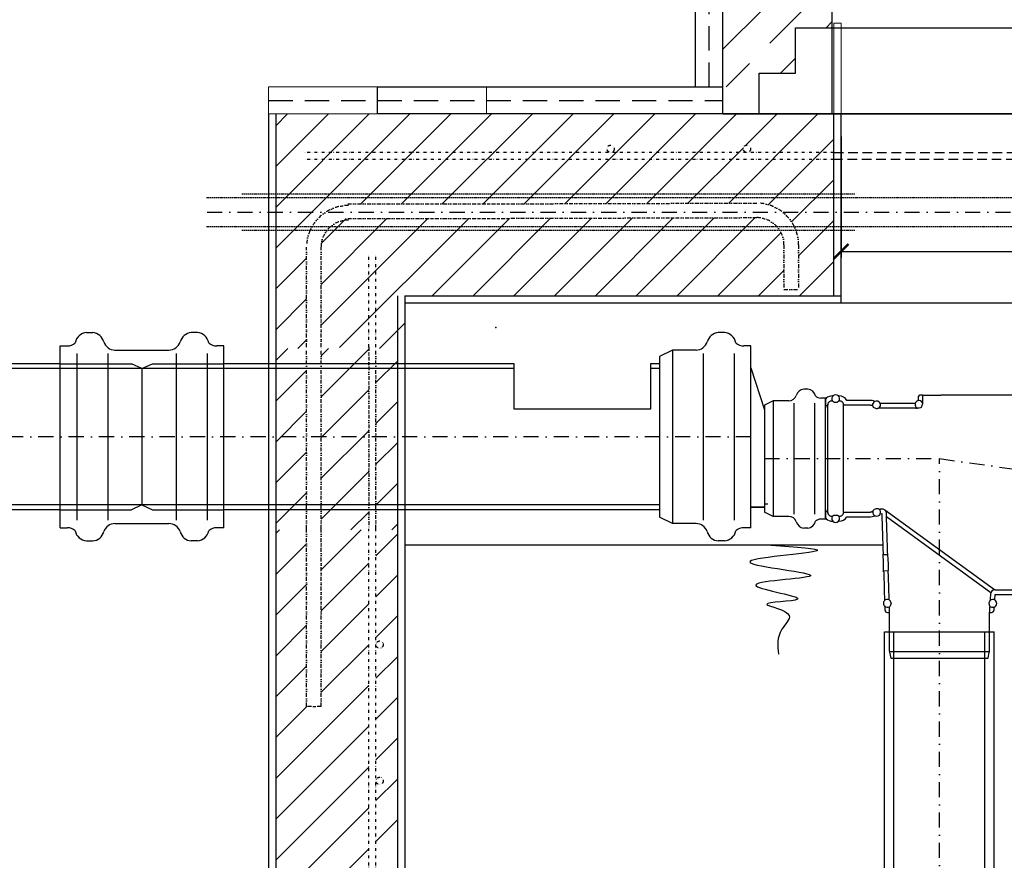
# Model space of a CAD drawing. Header units: millimetres. Extents: x 28262 to 240133, y -152087 to 56534.
# Tile 6 of 107: x 93607 to 96858, y -112526 to -109750. Entities that reach past the tile are written whole.
import ezdxf

# ---------------------------------------------------------------- set-up
doc = ezdxf.new("R2010")
doc.units = ezdxf.units.MM
doc.header["$MEASUREMENT"] = 0
for name, pattern in [('DASHDOT', [1, 0.5, -0.25, 0, -0.25]), ('Dashed', [1905, 1270, -635]), ('DĚLICÍ', [31.75, 12.7, -6.35, 0, -6.35, 0, -6.35]), ('HIDDEN2', [4.7625, 3.175, -1.5875]), ('TEČKOVANÁ', [6.35, 0, -6.35]), ('ČÁRKOVANÁX2', [1.5, 1, -0.5])]:
    doc.linetypes.add(name, pattern=pattern)
doc.layers.get('0').update_dxf_attribs({"lineweight": 9})
for name, color, linetype in [('armování', 1, 'DĚLICÍ'), ('AS-Koty', 7, 'Continuous'), ('AS-Nevid', 241, 'Dashed'), ('AS-Neviditelna', 7, 'Continuous'), ('AS-Obrys', 7, 'Continuous'), ('AS-Osy', 4, 'DASHDOT'), ('AS-Srafy', 9, 'Continuous'), ('AS_NEVID', 241, 'HIDDEN2')]:
    doc.layers.add(name, color=color, linetype=linetype)
doc.layers.add('SRAFY', color=9, linetype='Continuous', lineweight=0)

# ---------------------------------------------------------------- blocks, each defined once
blk = doc.blocks.new('_ArchTick')
at = {"color": 0, "linetype": 'ByBlock', "const_width": 0.15}
blk.add_lwpolyline([(-0.5, -0.5), (0.5, 0.5)], dxfattribs=at)
blk = doc.blocks.new('3130064')
at = {"layer": 'AS-Obrys'}
for p, q in [((-170, -50), (-170, 0)), ((-20, 0), (-20, -50)), ((-20, -50), (-170, -50))]:
    blk.add_line(p, q, dxfattribs=at)

msp = doc.modelspace()

# ---------------------------------------------------------------- linework, layer by layer
at = {"color": 18, "true_color": 0x000000}
for p, q in [((96294.9, -110061.5), (96294.9, -109761.5)), ((96294.9, -109761.5), (96318.9, -109761.5)), ((96318.9, -110061.5), (96318.9, -109761.5)), ((95838.9, -109971.5), (95928.9, -109971.5)), ((96368.9, -110061.5), (96782.5, -110061.5))]:
    msp.add_line(p, q, dxfattribs=at)
at = {"layer": 'armování', "color": 18, "ltscale": 0.75, "true_color": 0x000000}
for p, q in [((96294.9, -110188.3), (94542.3, -110188.3)), ((96294.9, -110212.3), (94547.2, -110212.3)), ((94759.6, -110831.2), (94759.6, -110526.8)), ((94783.6, -110831.2), (94783.6, -110526.8)), ((94759.6, -116697.5), (94759.6, -111430.9)), ((94783.6, -116697.5), (94783.6, -111430.9))]:
    msp.add_line(p, q, dxfattribs=at)
at = {"layer": 'armování', "color": 18, "true_color": 0x000000}
for p, q in [((94690.7, -110358.7), (95005.6, -110358.7)), ((95005.6, -110358.7), (96040.5, -110355.7)), ((94690.7, -110406.7), (95005.6, -110406.7)), ((95005.6, -110406.7), (96040.5, -110403.7)), ((94554.5, -110831.2), (94554.5, -110501.6)), ((94602.5, -110831.2), (94602.5, -110501.6)), ((96130.5, -110493.7), (96130.5, -110639.5)), ((96178.5, -110493.7), (96178.5, -110639.5)), ((96130.6, -110640.7), (96178.6, -110640.7)), ((94554.5, -111430.9), (94554.5, -110831.2)), ((94602.5, -111430.9), (94602.5, -110831.2)), ((94759.6, -110831.2), (94759.6, -111430.9)), ((94783.6, -111430.9), (94783.6, -110831.2)), ((94554.5, -112018.2), (94554.5, -111430.9)), ((94602.5, -112018.2), (94602.5, -111430.9)), ((94602.5, -112018.2), (94554.5, -112018.2))]:
    msp.add_line(p, q, dxfattribs=at)
at = {"layer": 'armování', "color": 18, "ltscale": 0.75, "true_color": 0x000000}
for centre in [(95558.3, -110176.3), (96008.3, -110176.3), (94795.6, -111813.8), (94795.6, -112263.8)]:
    msp.add_circle(centre, 12, dxfattribs=at)
at = {"layer": 'armování', "color": 18, "true_color": 0x000000}
for centre, radius, start, end in [((94692.5, -110501.6), 138, 90, 180), ((96040.5, -110493.7), 138, 0, 90), ((94692.5, -110501.6), 90, 90, 180), ((96040.5, -110493.7), 90, 0, 90)]:
    msp.add_arc(centre, radius, start, end, dxfattribs=at)
at = {"layer": 'AS-Koty', "color": 18, "true_color": 0x000000}
for p, q in [((96318.9, -110135.5), (96318.9, -110535.7)), ((96318.9, -110515.7), (99258.9, -110515.7))]:
    msp.add_line(p, q, dxfattribs=at)
at = {"layer": 'AS-Nevid', "color": 18, "true_color": 0x000000}
for p, q in [((96168.9, -109926.5), (96168.9, -109776.5)), ((96168.9, -109776.5), (96288.9, -109776.5)), ((96048.9, -110061.5), (96048.9, -109926.5)), ((96048.9, -109926.5), (96168.9, -109926.5)), ((95928.9, -110061.5), (96048.9, -110061.5)), ((95762.9, -110841), (95762.9, -111414)), ((93795.7, -110852.3), (93795.7, -111402.8)), ((93898, -110852.3), (93898, -111402.8)), ((94124.2, -110852.3), (94124.2, -111402.8)), ((94226.6, -110852.3), (94226.6, -111402.8)), ((95864.3, -110852.3), (95864.3, -111402.8)), ((95966.7, -110852.3), (95966.7, -111402.8)), ((96095, -111008.5), (96095, -111390.5)), ((96162.7, -111016), (96162.7, -111383)), ((96230.9, -111016), (96230.9, -111383))]:
    msp.add_line(p, q, dxfattribs=at)
at = {"layer": 'AS-Nevid', "color": 18, "ltscale": 200, "true_color": 0x000000}
for p, q in [((96288.9, -109776.5), (99288.9, -109776.5)), ((96048.9, -110061.5), (99528.9, -110061.5))]:
    msp.add_line(p, q, dxfattribs=at)
at = {"layer": 'AS-Nevid', "color": 18, "ltscale": 100, "true_color": 0x000000}
for p, q in [((95239.6, -110902.5), (93478.5, -110902.5)), ((93741.1, -110886.5), (93976.2, -110886.5)), ((94011.1, -110902.5), (93976.2, -110886.5)), ((94011.1, -110902.5), (94046.1, -110886.5)), ((94011.1, -110902.5), (94011.1, -111352.5)), ((94046.1, -110886.5), (94281.1, -110886.5)), ((95719.6, -110902.5), (95689.6, -110902.5)), ((95719.6, -111352.5), (93346.3, -111352.5)), ((94011.1, -111352.5), (93976.2, -111368.6)), ((94011.1, -111352.5), (94046.1, -111368.6)), ((96077.6, -111349.5), (96066.2, -111349.5)), ((93741.1, -111368.6), (93976.2, -111368.6)), ((94046.1, -111368.6), (94281.1, -111368.6)), ((96493.8, -116121.8), (96493.8, -111771.4)), ((96793.8, -116121.8), (96793.8, -111771.4))]:
    msp.add_line(p, q, dxfattribs=at)
at = {"layer": 'AS-Neviditelna', "color": 18, "linetype": 'TEČKOVANÁ', "true_color": 0x000000}
for p, q in [((94225.9, -110337.5), (97385.8, -110337.5)), ((94343.4, -110325.5), (96371.2, -110325.5)), ((94225.9, -110433.5), (97340.8, -110433.5)), ((94343.4, -110445.5), (96371.2, -110445.5))]:
    msp.add_line(p, q, dxfattribs=at)
at = {"layer": 'AS-Neviditelna', "color": 18, "linetype": 'DASHDOT', "ltscale": 100, "true_color": 0x000000}
msp.add_line((94225.9, -110385.5), (97385.8, -110385.5), dxfattribs=at)
at = {"layer": 'AS-Obrys', "color": 18, "true_color": 0x000000}
for p, q in [((95928.9, -110061.5), (95928.9, -109329.2)), ((96288.9, -109318.1), (96288.9, -110061.5)), ((95838.9, -109971.5), (95838.9, -109431.5)), ((94788.9, -109971.5), (95928.9, -109971.5)), ((94788.9, -110061.5), (94788.9, -109971.5)), ((101148.9, -110061.5), (94788.9, -110061.5)), ((96294.9, -110661.5), (96294.9, -110061.5)), ((96318.9, -110685.5), (96318.9, -110061.5)), ((94878.9, -110661.5), (96318.9, -110661.5)), ((94878.9, -110685.5), (100698.9, -110685.5)), ((93827.9, -110783.5), (93848.6, -110783.5)), ((94194.3, -110783.5), (94173.7, -110783.5)), ((95934.4, -110783.5), (95913.8, -110783.5)), ((93741.1, -110827.4), (93764.1, -110827.4)), ((93741.1, -111427.7), (93741.1, -110827.4)), ((93922, -110841), (94100.3, -110841)), ((94281.1, -110827.4), (94258.2, -110827.4)), ((94281.1, -111427.7), (94281.1, -110827.4)), ((95762.9, -110841), (95719.6, -110862.3)), ((95840.3, -110841), (95762.9, -110841)), ((96021.2, -110827.4), (95998.3, -110827.4)), ((96021.2, -111427.7), (96021.2, -110827.4)), ((95719.6, -110862.3), (95719.6, -110862.3)), ((95719.6, -110862.3), (95719.6, -111392.7)), ((93741.1, -110886.5), (93407.7, -110886.5)), ((95239.6, -110886.5), (94281.1, -110886.5)), ((95719.6, -110886.5), (95689.6, -110886.5)), ((96021.2, -110899.5), (96066.2, -111038.8)), ((96209.4, -110970.2), (96195.6, -110970.2)), ((96267.3, -110999.4), (96252, -110999.4)), ((96292, -110992.5), (96290.4, -110992.5)), ((96312.2, -110992.5), (96310.6, -110992.5)), ((96573.3, -110998.5), (96573.3, -111007.9)), ((96588.3, -110989.5), (96582.3, -110989.5)), ((96588.3, -110989.5), (96648.3, -110989.5)), ((96588.3, -110989.5), (96588.3, -111020.3)), ((97323.3, -110989.5), (96648.3, -110989.5)), ((96095, -111008.5), (96066.2, -111022.7)), ((96066.2, -111022.7), (96066.2, -111376.3)), ((96066.2, -111022.7), (96066.2, -111022.7)), ((96146.7, -111008.5), (96095, -111008.5)), ((96267.3, -111007), (96267.3, -111031.5)), ((96267.3, -111367.6), (96267.3, -111031.5)), ((96275.5, -111021.4), (96275.4, -111022.9)), ((96275.4, -111376.1), (96275.4, -111022.9)), ((96296.6, -111013.2), (96306, -111013.2)), ((96327.3, -111022.9), (96327.1, -111021.4)), ((96416.5, -111022.9), (96327.3, -111022.9)), ((96327.3, -111376.1), (96327.3, -111022.9)), ((96416.5, -111007.5), (96338.2, -111007.5)), ((96422.8, -111024.2), (96421.4, -111023.8)), ((96430.3, -111010.6), (96426.4, -111009.2)), ((96446.6, -111032.6), (96445.1, -111032.1)), ((96451.6, -111018), (96447.8, -111016.7)), ((96563.1, -111018), (96451.6, -111018)), ((96565.8, -111033.5), (96451.6, -111033.5)), ((96021.2, -111360.2), (96066.2, -111360.2)), ((96066.2, -111360.2), (96021.2, -111360.2)), ((93741.1, -111368.6), (93406.5, -111368.6)), ((95719.6, -111368.6), (94281.1, -111368.6)), ((95719.6, -111386.7), (95719.6, -111386.7)), ((95762.9, -111414), (95719.6, -111392.7)), ((96095, -111390.5), (96066.2, -111376.3)), ((96066.2, -111376.3), (96066.2, -111376.3)), ((96146.7, -111390.5), (96095, -111390.5)), ((96267.3, -111367.6), (96267.3, -111392)), ((96275.4, -111376.1), (96275.5, -111377.6)), ((96296.6, -111385.8), (96306, -111385.8)), ((96327.1, -111377.6), (96327.3, -111376.1)), ((96327.3, -111376.1), (96416.5, -111376.1)), ((96338.2, -111391.5), (96416.5, -111391.5)), ((96421.4, -111375.3), (96423.7, -111374.5)), ((96426.4, -111389.8), (96430.9, -111388.3)), ((96445.8, -111366.7), (96446.6, -111366.4)), ((96448.8, -111382), (96453.5, -111380.4)), ((96451.6, -111365.6), (96453.5, -111365.6)), ((96453.5, -111380.4), (96453.5, -111381)), ((96825.6, -111633.1), (96464, -111369.8)), ((96813.3, -111642.7), (96468.9, -111392)), ((93922, -111414), (94100.3, -111414)), ((95840.3, -111414), (95762.9, -111414)), ((96267.3, -111399.6), (96252, -111399.6)), ((96267.3, -111399.6), (96267.3, -111399.6)), ((96290.4, -111406.5), (96292, -111406.5)), ((96310.6, -111406.5), (96312.2, -111406.5)), ((93741.1, -111427.7), (93764.1, -111427.7)), ((93741.1, -111427.7), (93741.1, -111427.7)), ((94281.1, -111427.7), (94258.2, -111427.7)), ((94281.1, -111427.7), (94281.1, -111427.7)), ((96021.2, -111427.7), (95998.3, -111427.7)), ((96021.2, -111427.7), (96021.2, -111427.7)), ((96209.4, -111428.9), (96195.6, -111428.9)), ((93827.9, -111471.6), (93848.6, -111471.6)), ((94194.3, -111471.6), (94173.7, -111471.6)), ((95957, -111485.3), (94878.9, -111485.3)), ((95934.4, -111471.6), (95913.8, -111471.6)), ((96456.9, -111485.4), (95957, -111485.3)), ((96458, -111522.7), (96457.7, -111513.7)), ((96457.8, -111513.7), (96457.7, -111513.7)), ((96458.1, -111516.2), (96473.1, -111515.7)), ((96459.6, -111573.6), (96459.3, -111564.6)), ((96459.7, -111573.6), (96459.6, -111573.6)), ((96474.9, -111570.6), (96459.8, -111571.1)), ((96826.3, -111666.1), (96827.4, -111648)), ((96827.3, -111633), (96883.1, -111633)), ((96827.4, -111648), (96951.2, -111648)), ((96826.3, -111666.1), (96826.1, -111666.4)), ((96472.5, -111707.6), (96478.7, -111707.6)), ((96478.7, -111707.6), (96478.8, -111707.9)), ((96478.8, -111835.5), (96478.8, -111708.2)), ((96808.8, -111707.6), (96815.3, -111707.6)), ((96808.8, -111707.6), (96808.8, -111707.8)), ((96808.8, -111835.5), (96808.8, -111708.3)), ((96824.3, -111699.1), (96824.9, -111689.9)), ((96824.7, -111689.5), (96824.9, -111689.9)), ((96462.5, -116121.8), (96462.5, -111771.4)), ((96462.5, -111771.4), (96825, -111771.4)), ((96825, -116121.8), (96825, -111771.4)), ((96478.8, -111836.9), (96809.9, -111836.9)), ((96479.1, -111838.6), (96483.2, -111858)), ((96804.3, -111858), (96808.4, -111838.6)), ((96770, -111858), (96804.3, -111858))]:
    msp.add_line(p, q, dxfattribs=at)
at = {"layer": 'AS-Obrys', "color": 18, "linetype": 'ČÁRKOVANÁX2', "ltscale": 80, "true_color": 0x000000}
for p, q in [((95883.9, -109971.5), (95883.9, -109476.5)), ((94428.9, -110016.5), (95928.9, -110016.5))]:
    msp.add_line(p, q, dxfattribs=at)
at = {"layer": 'AS-Obrys', "color": 18, "ltscale": 200, "true_color": 0x000000}
for p, q in [((94428.9, -110061.5), (94428.9, -116721.5)), ((94452.9, -110061.5), (94452.9, -116721.5)), ((94854.9, -110661.5), (94854.9, -116721.5)), ((94878.9, -110661.5), (94878.9, -116721.5))]:
    msp.add_line(p, q, dxfattribs=at)
at = {"layer": 'AS-Obrys', "color": 18, "linetype": 'Continuous', "true_color": 0x000000}
for p, q in [((93741.1, -111384.7), (93741.1, -110870.4)), ((94281.1, -111384.7), (94281.1, -110870.4)), ((96021.2, -111384.7), (96021.2, -110870.4)), ((96267.3, -111399.6), (96267.3, -110999.4))]:
    msp.add_line(p, q, dxfattribs=at)
at = {"layer": 'AS-Obrys', "color": 18, "true_color": 0x000000}
for centre, radius, start, end in [((93832.1, -110825.7), 42.4, 95.5679, 167.9561), ((93844.4, -110825.7), 42.4, 15.7056, 84.4321), ((94177.8, -110825.7), 42.4, 95.5679, 164.2944), ((94190.2, -110825.7), 42.4, 12.0439, 84.4321), ((95917.9, -110825.7), 42.4, 95.5679, 164.2944), ((95930.3, -110825.7), 42.4, 12.0439, 84.4321), ((93764.1, -110788.8), 38.6, 270, 313.3684), ((93922, -110802.4), 38.6, 197.8119, 270), ((94100.3, -110802.4), 38.6, 270, 342.1881), ((94258.2, -110788.8), 38.6, 226.6316, 270), ((95840.3, -110802.4), 38.6, 270, 342.1881), ((95998.3, -110788.8), 38.6, 226.6316, 270), ((96198.4, -110998.3), 28.3, 95.5679, 164.2944), ((96206.6, -110998.3), 28.3, 12.0439, 84.4321), ((96146.7, -110982.8), 25.7, 270, 342.1881), ((96252, -110973.7), 25.7, 226.6316, 270), ((96276.3, -111007), 9, 132.4548, 180.0004), ((96290.4, -111022.5), 30, 90, 132.4551), ((96301.3, -111002.3), 13.1, 132.7864, 205.3278), ((96301.3, -111002.3), 13.5, 46.6043, 133.3957), ((96301.3, -111002.3), 13.1, 334.6722, 47.2136), ((96312.2, -111022.5), 30, 30, 90), ((96416.5, -111037.5), 30, 70.71, 90), ((96435.8, -111022.9), 13.1, 113.4963, 185.9496), ((89314.2, -130616.9), 20836.9, 70.01523, 70.03665), ((96435.8, -111022.9), 13.5, 27.3143, 114.1056), ((96435.8, -111022.9), 13.1, 315.3828, 27.9236), ((96576.3, -111021.1), 13.5, 103.025, 166.975), ((96576.3, -111021.1), 13.1, 167.4915, 244.7759), ((96565.8, -111011), 22.4, 270.0003, 282.7886), ((96576.3, -111021.1), 13.1, 27.6718, 102.5085), ((96146.7, -111416.3), 25.7, 17.8119, 90), ((96276.3, -111392), 9, 179.9996, 227.5452), ((96301.3, -111396.7), 13.1, 154.6722, 227.2136), ((96301.3, -111396.7), 13.1, 312.7864, 25.3278), ((96312.2, -111376.5), 30, 270, 330), ((96416.5, -111361.5), 30, 270, 289.29), ((96436.6, -111376.1), 13.1, 173.0284, 245.1697), ((89350.8, -91882.8), 20729.8, 289.96756, 289.98521), ((96436.6, -111376.1), 13.5, 244.6154, 333.9647), ((96436.6, -111376.1), 13.1, 333.4104, 45.6395), ((93922, -111452.6), 38.6, 90, 162.1881), ((94100.3, -111452.6), 38.6, 17.8119, 90), ((95840.3, -111452.6), 38.6, 17.8119, 90), ((96198.4, -111400.7), 28.3, 195.7056, 264.4321), ((96206.6, -111400.7), 28.3, 275.5679, 347.9561), ((96252, -111425.3), 25.7, 90, 133.3684), ((96290.4, -111376.5), 30, 227.5449, 270), ((96301.3, -111396.7), 13.5, 226.6043, 313.3957), ((93764.1, -111466.2), 38.6, 46.6316, 90), ((93832.1, -111429.3), 42.4, 192.0439, 264.4321), ((93844.4, -111429.3), 42.4, 275.5679, 344.2944), ((94177.8, -111429.3), 42.4, 195.7056, 264.4321), ((94190.2, -111429.3), 42.4, 275.5679, 347.9561), ((94258.2, -111466.2), 38.6, 90, 133.3684), ((95917.9, -111429.3), 42.4, 195.7056, 264.4321), ((95930.3, -111429.3), 42.4, 275.5679, 347.9561), ((95998.3, -111466.2), 38.6, 90, 133.3684), ((96472.2, -111677.6), 13.5, 135.4205, 227.9912), ((96472.2, -111677.6), 13.1, 64.0971, 135.9078), ((96819.3, -111677.6), 13.1, 58.6995, 128.8696), ((96819.3, -111677.6), 13.5, 294.4985, 58.6342), ((96472.2, -111677.6), 13.1, 227.5039, 299.4375), ((96819.3, -111677.6), 13.1, 223.5769, 294.4333), ((96493.8, -111835.5), 15, 180, 191.9971), ((96793.8, -111835.5), 15, 348, 0)]:
    msp.add_arc(centre, radius, start, end, dxfattribs=at)
for centre, major_axis, ratio, start_param, end_param in [((96582.3, -110998.5), (6.37, -6.37), 0.999695, 2.356347, 3.926839), ((96276.3, -111031.9), (-0.4, 9.01), 0.997602, 0.05611, 1.3104), ((96458.7, -111543.6), (0.7, -21), 0.017455, 0, 3.141593), ((96827.3, -111648), (14.9, 1.8), 0.999973, 1.453544, 2.960963), ((96472.5, -111698.6), (-6.27, -6.46), 0.999704, 5.51269, 7.05368), ((96474.3, -111708.1), (0.09, -6.36), 0.707081, 1.550015, 1.591578), ((96638.7, -111707.4), (170.1, -0.2), 0.017293, 6.28217, 6.353272), ((96815.3, -111698.6), (6.17, -6.55), 0.999713, 5.527895, 7.038476)]:
    msp.add_ellipse(centre, major_axis=major_axis, ratio=ratio, start_param=start_param, end_param=end_param, dxfattribs=at)
for points in [[(96292, -110992.5), (96292.2, -110992.6), (96292.3, -110992.7), (96292.4, -110992.7)], [(96310.2, -110992.7), (96310.3, -110992.7), (96310.5, -110992.6), (96310.6, -110992.5)], [(96312.2, -111008.9), (96312.6, -111008.5), (96312.9, -111008.2), (96313.1, -111007.9)], [(96430.3, -111010.6), (96430.4, -111010.7), (96430.5, -111010.8), (96430.6, -111010.9)], [(96447.3, -111016.8), (96447.5, -111016.7), (96447.6, -111016.7), (96447.8, -111016.7)], [(96563.1, -111018), (96563.3, -111018.1), (96563.4, -111018.2), (96563.5, -111018.2)], [(96573.5, -111008.3), (96573.4, -111008.2), (96573.3, -111008), (96573.3, -111007.9)], [(96431.2, -111388), (96431.1, -111388.1), (96431, -111388.2), (96430.9, -111388.3)], [(96448.8, -111382), (96448.6, -111382), (96448.5, -111382), (96448.3, -111381.9)], [(96453.5, -111381), (96455, -111425.2), (96456.4, -111469.4), (96457.8, -111513.7)], [(96292.4, -111406.3), (96292.3, -111406.4), (96292.2, -111406.5), (96292, -111406.5)], [(96310.6, -111406.5), (96310.5, -111406.5), (96310.3, -111406.4), (96310.2, -111406.3)], [(96459.7, -111573.6), (96460.7, -111605.1), (96461.6, -111636.6), (96462.6, -111668.1)], [(96463.1, -111687.6), (96463.3, -111691.4), (96463.4, -111695.1), (96463.5, -111698.9)], [(96479.2, -111707.4), (96479, -111701.2), (96478.8, -111695.1), (96478.6, -111689)], [(96808.8, -111707.8), (96808.8, -111707.9), (96808.8, -111708.1), (96808.8, -111708.3)]]:
    msp.add_open_spline(points, degree=3, dxfattribs=at)
for points, knots in [([(96267.5, -111030), (96267.5, -111030), (96267.5, -111030), (96267.4, -111030), (96267.4, -111030.1), (96267.4, -111030.3), (96267.3, -111030.3), (96267.3, -111030.6), (96267.3, -111030.7), (96267.3, -111030.9), (96267.3, -111031), (96267.3, -111031.1), (96267.3, -111031.2), (96267.3, -111031.3), (96267.3, -111031.3), (96267.3, -111031.4), (96267.3, -111031.5), (96267.3, -111031.5)], [8.1772157, 8.1772157, 8.1772157, 8.1772157, 8.1917997, 8.1917997, 8.3576495, 8.3576495, 8.4405745, 8.4405745, 8.5234994, 8.5234994, 8.5393488, 8.5393488, 8.5551982, 8.5551982, 8.5601909, 8.5601909, 8.5631814, 8.5631814, 8.5631814, 8.5631814]), ([(96275.5, -111021.4), (96275.6, -111021), (96275.6, -111020.5), (96275.9, -111019), (96276.2, -111018), (96276.9, -111016.3), (96277.4, -111015.4), (96278.5, -111013.7), (96279.2, -111013), (96280.5, -111011.6), (96281.3, -111011), (96282.9, -111009.9), (96283.8, -111009.4), (96285.6, -111008.7), (96286.5, -111008.4), (96288.2, -111008.1), (96288.8, -111008), (96289.5, -111007.9)], [-0.6932161, -0.6932161, -0.6932161, -0.6932161, -0.6484446, -0.6484446, -0.5556111, -0.5556111, -0.4628969, -0.4628969, -0.3701826, -0.3701826, -0.2775906, -0.2775906, -0.1849986, -0.1849986, -0.0924993, -0.0924993, -0.0307966, -0.0307966, -0.0307966, -0.0307966]), ([(96289.5, -111007.9), (96289.7, -111008.1), (96289.9, -111008.3), (96290.2, -111008.7), (96290.3, -111008.8), (96290.4, -111008.9)], [10.0910437, 10.0910437, 10.0910437, 10.0910437, 10.3619466, 10.3619466, 10.4535958, 10.4535958, 10.4535958, 10.4535958]), ([(96296.6, -111013.2), (96295.5, -111012.8), (96294.8, -111012.4), (96293.5, -111011.6), (96292.9, -111011.2), (96291.6, -111010.1), (96290.9, -111009.4), (96290.4, -111008.9), (96290.4, -111008.9), (96290.4, -111008.9)], [2.9932222, 2.9932222, 2.9932222, 2.9932222, 3.1938739, 3.1938739, 3.3992463, 3.3992463, 3.8099911, 3.8099911, 3.8169844, 3.8169844, 3.8169844, 3.8169844]), ([(96312.2, -111008.9), (96312.2, -111008.9), (96312.2, -111008.9), (96311.7, -111009.4), (96311, -111010.1), (96309.7, -111011.2), (96309.2, -111011.6), (96307.8, -111012.4), (96307.1, -111012.8), (96306, -111013.2)], [1.7724209, 1.7724209, 1.7724209, 1.7724209, 1.7794142, 1.7794142, 2.1901591, 2.1901591, 2.3955315, 2.3955315, 2.5961831, 2.5961831, 2.5961831, 2.5961831]), ([(96313.1, -111007.9), (96313.8, -111008), (96314.4, -111008.1), (96316.1, -111008.4), (96317.1, -111008.7), (96318.8, -111009.4), (96319.7, -111009.9), (96321.4, -111011), (96322.1, -111011.6), (96323.4, -111013), (96324.1, -111013.7), (96325.2, -111015.4), (96325.7, -111016.3), (96326.4, -111018), (96326.7, -111019), (96327, -111020.5), (96327.1, -111021), (96327.1, -111021.4)], [-2.9345636, -2.9345636, -2.9345636, -2.9345636, -2.8728608, -2.8728608, -2.7803615, -2.7803615, -2.6877695, -2.6877695, -2.5951775, -2.5951775, -2.5024633, -2.5024633, -2.409749, -2.409749, -2.3169156, -2.3169156, -2.2721441, -2.2721441, -2.2721441, -2.2721441]), ([(96416.5, -111022.9), (96417.4, -111022.9), (96418.4, -111023), (96420.1, -111023.4), (96420.8, -111023.6), (96421.4, -111023.8)], [-2.9660331, -2.9660331, -2.9660331, -2.9660331, -2.8735449, -2.8735449, -2.8082373, -2.8082373, -2.8082373, -2.8082373]), ([(96428.3, -111032.1), (96428.1, -111032), (96428, -111031.9), (96426.9, -111031), (96426.3, -111030.3), (96425.3, -111029.1), (96424.9, -111028.5), (96424, -111027), (96423.6, -111026.2), (96423.1, -111025), (96422.9, -111024.5), (96422.8, -111024.2)], [2.908215, 2.908215, 2.908215, 2.908215, 2.935388, 2.935388, 3.138876, 3.138876, 3.342363, 3.342363, 3.749339, 3.749339, 4.095467, 4.095467, 4.095467, 4.095467]), ([(96445.1, -111032.1), (96444.8, -111032.2), (96444.4, -111032.4), (96443.2, -111033), (96442.4, -111033.5), (96440.8, -111034.1), (96440.2, -111034.3), (96438.7, -111034.6), (96437.8, -111034.7), (96436.4, -111034.8), (96436, -111034.8), (96435.6, -111034.8)], [1.428085, 1.428085, 1.428085, 1.428085, 1.755779, 1.755779, 2.151035, 2.151035, 2.348663, 2.348663, 2.546292, 2.546292, 2.603342, 2.603342, 2.603342, 2.603342]), ([(96451.6, -111033.5), (96450.7, -111033.5), (96449.7, -111033.4), (96448, -111033), (96447.3, -111032.8), (96446.6, -111032.6)], [1.4825952, 1.4825952, 1.4825952, 1.4825952, 1.5750823, 1.5750823, 1.640393, 1.640393, 1.640393, 1.640393]), ([(96583.7, -111030.3), (96583, -111030.9), (96582.2, -111031.5), (96578.7, -111033.4), (96575.8, -111033.7), (96572.3, -111033.3), (96571.4, -111033.1), (96570.7, -111032.9)], [4.2981421, 4.2981421, 4.2981421, 4.2981421, 4.3928469, 4.3928469, 4.6894722, 4.6894722, 4.8532467, 4.8532467, 4.8532467, 4.8532467]), ([(96583.7, -111030.3), (96584, -111030), (96584.2, -111029.7), (96585.3, -111028.1), (96586, -111026.7), (96587, -111024), (96587.5, -111022.5), (96587.9, -111020.4), (96588, -111019.9), (96588.1, -111019.4)], [2.9189548, 2.9189548, 2.9189548, 2.9189548, 2.9547815, 2.9547815, 3.0978737, 3.0978737, 3.2428225, 3.2428225, 3.289761, 3.289761, 3.289761, 3.289761]), ([(96587.9, -111015), (96587.9, -111015.1), (96587.9, -111015.2), (96587.9, -111015.8), (96587.9, -111016.2), (96588, -111017.1), (96588, -111017.5), (96588, -111018.3), (96588.1, -111018.8), (96588.1, -111019.4)], [3.0125634, 3.0125634, 3.0125634, 3.0125634, 3.1226925, 3.1226925, 3.4369201, 3.4369201, 3.6105628, 3.6105628, 3.7826922, 3.7826922, 3.7826922, 3.7826922]), ([(96267.3, -111367.6), (96267.3, -111367.6), (96267.3, -111367.6), (96267.3, -111367.7), (96267.3, -111367.7), (96267.3, -111367.9), (96267.3, -111367.9), (96267.3, -111368.1), (96267.3, -111368.1), (96267.3, -111368.4), (96267.3, -111368.5), (96267.3, -111368.7), (96267.4, -111368.8), (96267.4, -111369), (96267.4, -111369.1), (96267.5, -111369.1), (96267.5, -111369.1), (96267.5, -111369.1)], [24.6528155, 24.6528155, 24.6528155, 24.6528155, 24.6558061, 24.6558061, 24.6607988, 24.6607988, 24.6766482, 24.6766482, 24.6924976, 24.6924976, 24.7754225, 24.7754225, 24.8583474, 24.8583474, 25.0241973, 25.0241973, 25.0387812, 25.0387812, 25.0387812, 25.0387812]), ([(96275.4, -111376.1), (96274.5, -111376), (96273.6, -111375.8), (96271.8, -111375.1), (96270.7, -111374.3), (96269.1, -111372.7), (96268.4, -111371.6), (96267.8, -111370.1), (96267.6, -111369.6), (96267.5, -111369.1)], [0.0289259, 0.0289259, 0.0289259, 0.0289259, 0.1109878, 0.1109878, 0.2221065, 0.2221065, 0.3333925, 0.3333925, 0.3836959, 0.3836959, 0.3836959, 0.3836959]), ([(96289.5, -111391.1), (96288.8, -111391.1), (96288.2, -111391), (96286.5, -111390.7), (96285.6, -111390.4), (96283.8, -111389.7), (96282.9, -111389.2), (96281.3, -111388.1), (96280.5, -111387.4), (96279.2, -111386.1), (96278.5, -111385.3), (96277.4, -111383.6), (96276.9, -111382.7), (96276.2, -111381), (96275.9, -111380), (96275.6, -111378.6), (96275.6, -111378.1), (96275.5, -111377.6)], [-2.9345636, -2.9345636, -2.9345636, -2.9345636, -2.8728609, -2.8728609, -2.7803615, -2.7803615, -2.6877695, -2.6877695, -2.5951775, -2.5951775, -2.5024633, -2.5024633, -2.409749, -2.409749, -2.3169156, -2.3169156, -2.2721441, -2.2721441, -2.2721441, -2.2721441]), ([(96290.4, -111390.2), (96290.1, -111390.5), (96289.9, -111390.8), (96289.6, -111391), (96289.5, -111391.1), (96289.5, -111391.1)], [4.0534627, 4.0534627, 4.0534627, 4.0534627, 4.3726097, 4.3726097, 4.4371552, 4.4371552, 4.4371552, 4.4371552]), ([(96290.4, -111390.2), (96290.4, -111390.1), (96290.4, -111390.1), (96290.9, -111389.6), (96291.6, -111389), (96292.9, -111387.8), (96293.5, -111387.4), (96294.8, -111386.6), (96295.5, -111386.2), (96296.6, -111385.8)], [1.7724209, 1.7724209, 1.7724209, 1.7724209, 1.7794142, 1.7794142, 2.1901591, 2.1901591, 2.3955315, 2.3955315, 2.5961831, 2.5961831, 2.5961831, 2.5961831]), ([(96306, -111385.8), (96307.1, -111386.2), (96307.8, -111386.6), (96309.2, -111387.4), (96309.7, -111387.8), (96311, -111389), (96311.7, -111389.6), (96312.2, -111390.1), (96312.2, -111390.1), (96312.2, -111390.2)], [2.9932222, 2.9932222, 2.9932222, 2.9932222, 3.1938739, 3.1938739, 3.3992463, 3.3992463, 3.8099911, 3.8099911, 3.8169844, 3.8169844, 3.8169844, 3.8169844]), ([(96313.1, -111391.1), (96313, -111391), (96312.8, -111390.8), (96312.5, -111390.5), (96312.4, -111390.3), (96312.2, -111390.2)], [1.6941464, 1.6941464, 1.6941464, 1.6941464, 1.8677616, 1.8677616, 2.0002907, 2.0002907, 2.0002907, 2.0002907]), ([(96327.1, -111377.6), (96327.1, -111378.1), (96327, -111378.6), (96326.7, -111380), (96326.4, -111381), (96325.7, -111382.7), (96325.2, -111383.6), (96324.1, -111385.3), (96323.4, -111386.1), (96322.1, -111387.4), (96321.4, -111388.1), (96319.7, -111389.2), (96318.8, -111389.7), (96317.1, -111390.4), (96316.1, -111390.7), (96314.4, -111391), (96313.8, -111391.1), (96313.1, -111391.1)], [2.2721441, 2.2721441, 2.2721441, 2.2721441, 2.3169156, 2.3169156, 2.409749, 2.409749, 2.5024633, 2.5024633, 2.5951775, 2.5951775, 2.6877695, 2.6877695, 2.7803615, 2.7803615, 2.8728608, 2.8728608, 2.9345636, 2.9345636, 2.9345636, 2.9345636]), ([(96421.4, -111375.3), (96420.8, -111375.5), (96420.1, -111375.7), (96418.4, -111376), (96417.4, -111376.1), (96416.5, -111376.1)], [2.8082373, 2.8082373, 2.8082373, 2.8082373, 2.8735449, 2.8735449, 2.9660331, 2.9660331, 2.9660331, 2.9660331]), ([(96423.7, -111374.5), (96423.8, -111374.2), (96424, -111373.8), (96424.5, -111372.6), (96424.9, -111371.8), (96425.9, -111370.3), (96426.2, -111369.8), (96427.2, -111368.6), (96427.8, -111367.9), (96429, -111366.9), (96429.4, -111366.7), (96429.7, -111366.4)], [1.428599, 1.428599, 1.428599, 1.428599, 1.761706, 1.761706, 2.163612, 2.163612, 2.364565, 2.364565, 2.565518, 2.565518, 2.623471, 2.623471, 2.623471, 2.623471]), ([(96435.7, -111364.2), (96436.4, -111364.2), (96437, -111364.2), (96438.6, -111364.2), (96439.5, -111364.3), (96440.9, -111364.7), (96441.5, -111364.8), (96443.2, -111365.4), (96444, -111365.8), (96445.1, -111366.4), (96445.5, -111366.6), (96445.8, -111366.7)], [2.863095, 2.863095, 2.863095, 2.863095, 2.950207, 2.950207, 3.145417, 3.145417, 3.340627, 3.340627, 3.731047, 3.731047, 4.046316, 4.046316, 4.046316, 4.046316]), ([(96446.6, -111366.4), (96447.3, -111366.2), (96448, -111366), (96449.7, -111365.7), (96450.7, -111365.6), (96451.6, -111365.6)], [1.3247974, 1.3247974, 1.3247974, 1.3247974, 1.3901082, 1.3901082, 1.4825952, 1.4825952, 1.4825952, 1.4825952]), ([(96453.5, -111365.6), (96455.5, -111365.6), (96457.4, -111366), (96460.9, -111367.4), (96462.6, -111368.5), (96465.4, -111371.2), (96466.5, -111372.8), (96468, -111376.3), (96468.5, -111378.2), (96468.5, -111380.1)], [-0.7715582, -0.7715582, -0.7715582, -0.7715582, -0.579142, -0.579142, -0.3860468, -0.3860468, -0.1928363, -0.1928363, 0, 0, 0, 0]), ([(96473.1, -111515.7), (96472.3, -111492.9), (96471.6, -111470.5), (96470.1, -111424.7), (96469.4, -111404.1), (96468.5, -111380.1)], [0.000001, 0.000001, 0.000001, 0.000001, 2.283949, 2.283949, 4.552744, 4.552744, 4.552744, 4.552744]), ([(96458.1, -111516.2), (96458, -111515.3), (96458, -111514.7), (96457.9, -111513.9), (96457.8, -111513.7), (96457.8, -111513.7)], [0.000001, 0.000001, 0.000001, 0.000001, 0.2059439, 0.2059439, 0.4119394, 0.4119394, 0.4119394, 0.4119394]), ([(96474.9, -111570.6), (96475, -111569.1), (96475.2, -111566.9), (96475.4, -111561.5), (96475.5, -111558.2), (96475.5, -111550.9), (96475.5, -111547.1), (96475.1, -111539.2), (96474.9, -111535.3), (96474.4, -111528), (96474.1, -111524.8), (96473.5, -111519.3), (96473.3, -111517.2), (96473.1, -111515.7)], [-2.327778, -2.327778, -2.327778, -2.327778, -1.946947, -1.946947, -1.557224, -1.557224, -1.16439, -1.16439, -0.768655, -0.768655, -0.378774, -0.378774, -0.000001, -0.000001, -0.000001, -0.000001]), ([(96477.9, -111665.8), (96477.4, -111650), (96476.9, -111634.1), (96475.9, -111602.4), (96475.4, -111586.5), (96474.9, -111570.6)], [0.000001, 0.000001, 0.000001, 0.000001, 1.585712, 1.585712, 3.171568, 3.171568, 3.171568, 3.171568]), ([(96812.4, -111647.1), (96812.2, -111650.5), (96811.9, -111653.9), (96811.5, -111660.6), (96811.3, -111664), (96811.1, -111667.4)], [-0.6782172, -0.6782172, -0.6782172, -0.6782172, -0.3390667, -0.3390667, -0.000001, -0.000001, -0.000001, -0.000001]), ([(96462.8, -111668.5), (96462.8, -111668.4), (96462.7, -111668.4), (96462.6, -111668.2), (96462.6, -111668.2), (96462.6, -111668.1)], [0.000001, 0.000001, 0.000001, 0.000001, 0.2001113, 0.2001113, 0.4002231, 0.4002231, 0.4002231, 0.4002231]), ([(96483.9, -111675.9), (96483.9, -111675.4), (96483.8, -111674.9), (96483.6, -111674), (96483.4, -111673.6), (96482.9, -111672.2), (96482.5, -111671.3), (96481.5, -111669.7), (96480.8, -111668.8), (96479.2, -111667), (96478.4, -111666.3), (96477.9, -111665.8)], [-1.760957, -1.760957, -1.760957, -1.760957, -1.664071, -1.664071, -1.548547, -1.548547, -1.233921, -1.233921, -0.704095, -0.704095, -0.000001, -0.000001, -0.000001, -0.000001]), ([(96478.6, -111689), (96479.1, -111688.4), (96479.9, -111687.7), (96481.6, -111685.6), (96482.3, -111684.5), (96483.2, -111682.5), (96483.5, -111681.7), (96483.8, -111680.3), (96483.9, -111679.9), (96484, -111679.1), (96484, -111678.6), (96484, -111678.2)], [-0.909807, -0.909807, -0.909807, -0.909807, -0.549276, -0.549276, -0.2511044, -0.2511044, -0.1030552, -0.1030552, -0.0483755, -0.0483755, -0.000001, -0.000001, -0.000001, -0.000001]), ([(96483.9, -111675.9), (96484, -111676.3), (96484, -111676.6), (96484, -111677.4), (96484, -111677.8), (96484, -111678.2)], [0.000001, 0.000001, 0.000001, 0.000001, 0.03852001, 0.03852001, 0.07703901, 0.07703901, 0.07703901, 0.07703901]), ([(96807.5, -111679.4), (96807.7, -111678.2), (96807.9, -111677.1), (96808.2, -111674.8), (96808.4, -111673.6), (96808.6, -111672.4)], [-0.235128, -0.235128, -0.235128, -0.235128, -0.117564, -0.117564, -0.000001, -0.000001, -0.000001, -0.000001]), ([(96807.5, -111679.4), (96807.6, -111680.4), (96807.8, -111681.2), (96808.2, -111682.9), (96808.5, -111683.7), (96809.2, -111685.4), (96809.6, -111686.1), (96809.8, -111686.6)], [0.000001, 0.000001, 0.000001, 0.000001, 0.21809, 0.21809, 0.569365, 0.569365, 1.140294, 1.140294, 1.140294, 1.140294]), ([(96811.1, -111667.4), (96810.9, -111667.8), (96810.7, -111668.3), (96810, -111669.4), (96809.7, -111670), (96809.1, -111671.2), (96808.9, -111671.7), (96808.6, -111672.4)], [0.000001, 0.000001, 0.000001, 0.000001, 0.57713, 0.57713, 0.950626, 0.950626, 1.145461, 1.145461, 1.145461, 1.145461]), ([(96463.1, -111687.6), (96463.2, -111687.6), (96463.2, -111687.5), (96463.2, -111687.4), (96463.3, -111687.4), (96463.3, -111687.3), (96463.3, -111687.2)], [0, 0, 0, 0, 0.002001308, 0.002001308, 0.002001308, 0.004002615, 0.004002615, 0.004002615, 0.004002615]), ([(96479.2, -111707.4), (96479, -111707.4), (96478.9, -111707.4), (96478.8, -111707.5), (96478.7, -111707.6), (96478.7, -111707.6)], [0.000001, 0.000001, 0.000001, 0.000001, 0.2002094, 0.2002094, 0.4004179, 0.4004179, 0.4004179, 0.4004179]), ([(96809.8, -111686.6), (96809.6, -111690.1), (96809.3, -111693.5), (96808.9, -111700.4), (96808.6, -111703.9), (96808.4, -111707.4)], [-0.6930617, -0.6930617, -0.6930617, -0.6930617, -0.3464477, -0.3464477, -0.000001, -0.000001, -0.000001, -0.000001]), ([(96483.2, -111858), (96483.2, -111858), (96483.9, -111858), (96485.1, -111858), (96486.4, -111858), (96488.3, -111858), (96490.8, -111858), (96493.3, -111858), (96496.5, -111858), (96500.1, -111858), (96503.8, -111858), (96508.2, -111858), (96513, -111858), (96517.8, -111858), (96523.1, -111858), (96528.8, -111858), (96534.6, -111858), (96540.8, -111858), (96547.5, -111858), (96554.2, -111858), (96561.1, -111858), (96568.4, -111858), (96575.7, -111858), (96583.3, -111858), (96591.2, -111858), (96607, -111858), (96623.1, -111858), (96639.8, -111858), (96648.2, -111858), (96656.5, -111858), (96664.7, -111858), (96672.8, -111858), (96680.9, -111858), (96688.9, -111858), (96696.8, -111858), (96704.7, -111858), (96712.2, -111858), (96719.6, -111858), (96726.8, -111858), (96733.6, -111858), (96740.5, -111858), (96747.1, -111858), (96753.2, -111858), (96759.2, -111858), (96764.9, -111858), (96770, -111858)], [0.5000725, 0.5000725, 0.5000725, 0.5000725, 0.53125, 0.53125, 0.53125, 0.5625, 0.5625, 0.5625, 0.59375, 0.59375, 0.59375, 0.625, 0.625, 0.625, 0.65625, 0.65625, 0.65625, 0.6875, 0.6875, 0.6875, 0.71875, 0.71875, 0.71875, 0.75, 0.75, 0.75, 0.8125, 0.8125, 0.8125, 0.84375, 0.84375, 0.84375, 0.875, 0.875, 0.875, 0.90625, 0.90625, 0.90625, 0.9375, 0.9375, 0.9375, 0.96875, 0.96875, 0.96875, 1, 1, 1, 1])]:
    msp.add_open_spline(points, degree=3, knots=knots, dxfattribs=at)
msp.add_spline([(96088.6, -111485.4), (96240.1, -111503.6), (96018.4, -111542.4), (96217.9, -111586.7), (96038.8, -111619.9), (96175.4, -111664.2), (96073.9, -111680.9), (96147.7, -111717.8), (96123.5, -111763.2), (96112.6, -111845.2)], degree=3, dxfattribs=at)
msp.add_point((95179.6, -110766.4), dxfattribs=at)
at = {"layer": 'AS-Osy', "color": 18, "ltscale": 100, "true_color": 0x000000}
for p, q in [((96021.2, -111127.5), (93494.5, -111127.5)), ((96066.2, -111199.5), (96643.8, -111199.5)), ((96643.8, -116121.8), (96643.8, -111199.5)), ((96643.8, -111199.5), (97755.7, -111355.5))]:
    msp.add_line(p, q, dxfattribs=at)
at = {"layer": 'AS-Srafy', "color": 18, "true_color": 0x000000}
for p, q in [((96084.1, -109827.2), (96252.5, -109658.8)), ((95928.9, -109847.7), (96067.3, -109709.3)), ((96269.5, -109776.5), (96288.9, -109757.1)), ((95939.8, -109971.5), (96016.8, -109894.5)), ((96119.5, -109926.5), (96168.9, -109877.1))]:
    msp.add_line(p, q, dxfattribs=at)
at = {"layer": 'AS-Srafy', "color": 18, "linetype": 'Continuous', "true_color": 0x000000}
for p, q in [((94452.9, -110100.4), (94491.8, -110061.5)), ((94452.9, -110235.1), (94626.5, -110061.5)), ((94452.9, -110369.8), (94761.2, -110061.5)), ((94452.9, -110504.5), (94895.9, -110061.5)), ((94733.3, -110358.7), (95030.6, -110061.5)), ((94868, -110358.7), (95165.3, -110061.5)), ((95002.7, -110358.7), (95300, -110061.5)), ((95137.8, -110358.3), (95434.7, -110061.5)), ((95272.9, -110357.9), (95569.4, -110061.5)), ((95408, -110357.6), (95704.1, -110061.5)), ((95543.1, -110357.2), (95838.8, -110061.5)), ((95678.2, -110356.8), (95973.5, -110061.5)), ((95948.4, -110356), (96242.9, -110061.5)), ((96004.9, -110164.7), (96108.2, -110061.5)), ((96078.1, -110361), (96294.9, -110144.2)), ((95813.3, -110356.4), (95996.7, -110172.9)), ((96155.8, -110418), (96294.9, -110278.9)), ((94602.5, -110624.3), (94820, -110406.7)), ((94602.5, -110759), (94954.7, -110406.7)), ((94602.9, -110489.2), (94684.9, -110407.1)), ((94663.3, -110832.8), (95089.7, -110406.5)), ((94969.4, -110661.5), (95224.8, -110406.1)), ((95104.1, -110661.5), (95359.9, -110405.7)), ((95238.8, -110661.5), (95495, -110405.3)), ((95373.5, -110661.5), (95630.1, -110404.9)), ((95508.2, -110661.5), (95765.1, -110404.5)), ((95642.9, -110661.5), (95900.2, -110404.1)), ((95777.6, -110661.5), (96035.3, -110403.8)), ((96178.5, -110530), (96294.9, -110413.6)), ((95912.3, -110661.5), (96120.8, -110453)), ((94452.9, -110639.2), (94554.5, -110537.6)), ((96181.8, -110661.5), (96294.9, -110548.3)), ((96047, -110661.5), (96130.5, -110578)), ((94452.9, -110773.9), (94554.5, -110672.3)), ((94795.4, -110835.5), (94878.9, -110752)), ((94526, -110835.5), (94554.5, -110807)), ((94452.9, -110875.3), (94492.7, -110835.5)), ((94602.5, -110860.4), (94627.4, -110835.5)), ((94602.5, -110995.1), (94759.6, -110838)), ((94783.6, -110948.7), (94854.9, -110877.4)), ((94452.9, -111010), (94554.5, -110908.4)), ((94602.5, -111129.8), (94759.6, -110972.7)), ((94783.6, -111083.4), (94854.9, -111012.1)), ((94452.9, -111144.7), (94554.5, -111043.1)), ((94602.5, -111264.5), (94759.6, -111107.4)), ((94783.6, -111218.1), (94854.9, -111146.9)), ((94452.9, -111279.4), (94554.5, -111177.8)), ((94602.5, -111399.2), (94759.6, -111242.1)), ((94783.6, -111352.8), (94854.9, -111281.6)), ((94452.9, -111414.1), (94554.5, -111312.5)), ((94701.2, -111435.2), (94759.6, -111376.8)), ((94835.9, -111435.2), (94854.9, -111416.3)), ((94452.9, -111447.4), (94465.1, -111435.2)), ((94602.5, -111567.2), (94734.5, -111435.2)), ((94783.6, -111520.8), (94854.9, -111449.5)), ((94452.9, -111582.1), (94554.5, -111480.5)), ((94602.5, -111701.9), (94759.6, -111544.8)), ((94783.6, -111655.5), (94854.9, -111584.2)), ((94452.9, -111716.8), (94554.5, -111615.2)), ((94602.5, -111836.6), (94759.6, -111679.5)), ((94452.9, -111851.5), (94554.5, -111749.9)), ((94783.6, -111790.2), (94854.9, -111718.9)), ((94602.5, -111971.3), (94759.6, -111814.2)), ((94783.6, -111924.9), (94854.9, -111853.6)), ((94452.9, -111986.2), (94554.5, -111884.6)), ((94452.9, -112255.6), (94759.6, -111948.9)), ((94783.6, -112059.6), (94854.9, -111988.3)), ((94452.9, -112120.9), (94555.6, -112018.2)), ((94452.9, -112390.3), (94759.6, -112083.6)), ((94783.6, -112194.3), (94854.9, -112123.1)), ((94452.9, -112525.1), (94759.6, -112218.3)), ((94783.6, -112329), (94854.9, -112257.8)), ((94452.9, -112659.8), (94759.6, -112353)), ((94783.6, -112463.7), (94854.9, -112392.5)), ((94452.9, -112794.5), (94759.6, -112487.7))]:
    msp.add_line(p, q, dxfattribs=at)
at = {"layer": 'AS_NEVID', "color": 18, "linetype": 'HIDDEN2', "ltscale": 10, "true_color": 0x000000}
for p, q in [((96294.9, -110188.3), (99276.9, -110188.3)), ((99276.9, -110212.3), (96294.9, -110212.3))]:
    msp.add_line(p, q, dxfattribs=at)
at = {"layer": 'SRAFY', "color": 18, "true_color": 0x000000}
for p, q in [((94428.9, -110061.5), (94428.9, -109971.5)), ((94788.9, -109971.5), (94428.9, -109971.5)), ((95148.9, -110061.5), (95148.9, -109971.5)), ((94788.9, -110061.5), (94428.9, -110061.5))]:
    msp.add_line(p, q, dxfattribs=at)

# ---------------------------------------------------------------- block references
at = {"layer": 'AS-Koty', "color": 18, "true_color": 0x000000, "xscale": 50, "yscale": 50, "zscale": 50, "rotation": 180}
msp.add_blockref('_ArchTick', (96318.9, -110515.7), dxfattribs=at)
at = {"layer": 'AS-Obrys', "color": 18, "true_color": 0x000000, "xscale": 3, "yscale": 3, "zscale": 3}
msp.add_blockref('3130064', (95749.6, -110886.5), dxfattribs=at)

doc.saveas('drawing.dxf')
